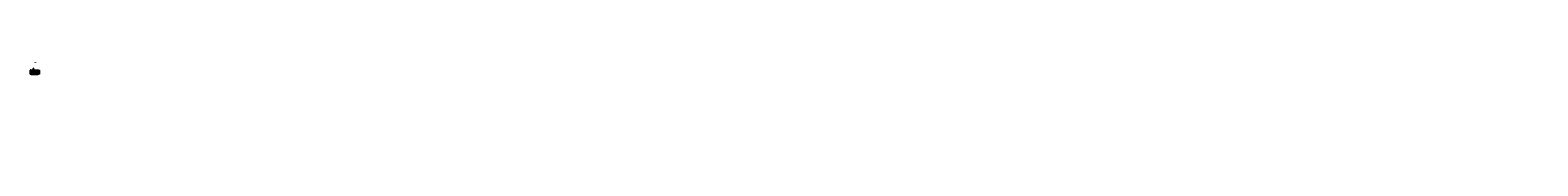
# Model space of a CAD drawing. Header units: millimetres. Extents: x 4548588 to 48274411, y -1179413 to 899457.
import ezdxf

# ---------------------------------------------------------------- set-up
doc = ezdxf.new("R2010")
doc.units = ezdxf.units.MM
doc.header["$LTSCALE"] = 20
doc.header["$MEASUREMENT"] = 0
doc.layers.add('GROUND_LVL', color=114, linetype='Continuous')
doc.layers.add('TEXT', color=7, linetype='Continuous')
doc.styles.add('ARIAL', font='arial.ttf')
doc.styles.add('ROMANS', font='arial.ttf')
doc.styles.get("Standard").update_dxf_attribs({"font": 'arial.ttf', "height": 700})
doc.styles.add('style1', font='arial.ttf')
doc.dimstyles.get("Standard").update_dxf_attribs({"dimscale": 0.507, "dimtxt": 700, "dimasz": 1700, "dimexe": 50, "dimexo": 25, "dimgap": 0.09, "dimtad": 0, "dimtoh": 1, "dimdec": 0, "dimzin": 0, "dimdsep": 46, "dimtxsty": 'Standard', "dimcen": 0.09, "dimclrd": 256, "dimclre": 256, "dimadec": 0, "dimazin": 0, "dimtfac": 1, "dimtdec": 0, "dimtix": 1, "dimtofl": 0, "dimtmove": 0, "dimatfit": 0, "dimfxl": 50, "dimtolj": 1, "dimtzin": 0, "dimlwd": -1, "dimlwe": -1, "dimarcsym": 0})

# ---------------------------------------------------------------- blocks, each defined once
blk = doc.blocks.new('*D32')
at = {"transparency": 16777216}
for p, q in [((4646355, 646295), (4646355, 647464)), ((4647217, 647438), (4647794, 647438)), ((4660493, 647438), (4659916, 647438)), ((4661355, 646432), (4661355, 647464))]:
    blk.add_line(p, q, dxfattribs=at)
for points in [[(4647217, 647582), (4647217, 647295), (4646355, 647438)], [(4660493, 647582), (4660493, 647295), (4661355, 647438)]]:
    blk.add_solid(points, dxfattribs=at)
at = {"layer": 'Defpoints', "color": 0, "transparency": 16777216}
for p in [(4646355, 646282), (4661355, 647438), (4661355, 646419)]:
    blk.add_point(p, dxfattribs=at)
at = {"color": 0, "transparency": 16777216, "insert": (4653855, 647438), "char_height": 700, "attachment_point": 5}
blk.add_mtext('\\A1;{\\H1.3571x;LEVELLED - 30.00M}', dxfattribs=at)
blk = doc.blocks.new('*D33')
at = {"transparency": 16777216}
for p, q in [((4665159, 629468), (4665159, 629481)), ((4666021, 629456), (4686445, 629456)), ((4730562, 629456), (4710138, 629456)), ((4731424, 629468), (4731424, 629481))]:
    blk.add_line(p, q, dxfattribs=at)
for points in [[(4666021, 629599), (4666021, 629312), (4665159, 629456)], [(4730562, 629599), (4730562, 629312), (4731424, 629456)]]:
    blk.add_solid(points, dxfattribs=at)
at = {"layer": 'Defpoints', "color": 0, "transparency": 16777216}
for p in [(4665159, 629456), (4731424, 629456), (4731424, 629456)]:
    blk.add_point(p, dxfattribs=at)
at = {"color": 0, "transparency": 16777216, "insert": (4698292, 629456), "char_height": 700, "attachment_point": 5}
blk.add_mtext('\\A1;{\\H1.7143x;LENGTH OF BRIDGE 144.00 M}', dxfattribs=at)
blk = doc.blocks.new('*D34')
at = {"transparency": 16777216}
for p, q in [((4575164, 625825), (4575164, 625838)), ((4576026, 625813), (4602274, 625813)), ((4660504, 625813), (4634257, 625813)), ((4661366, 625527), (4661366, 625838))]:
    blk.add_line(p, q, dxfattribs=at)
for points in [[(4576026, 625956), (4576026, 625669), (4575164, 625813)], [(4660504, 625956), (4660504, 625669), (4661366, 625813)]]:
    blk.add_solid(points, dxfattribs=at)
at = {"layer": 'Defpoints', "color": 0, "transparency": 16777216}
for p in [(4575164, 625813), (4661366, 625813), (4661366, 625515)]:
    blk.add_point(p, dxfattribs=at)
at = {"color": 0, "transparency": 16777216, "insert": (4618265, 625813), "char_height": 700, "attachment_point": 5}
blk.add_mtext('\\A1;{\\H1.7143x;LENGTH OF APPROACH ROAD 172.50 M}', dxfattribs=at)
blk = doc.blocks.new('*D35')
at = {"transparency": 16777216}
for p, q in [((4735202, 626707), (4735202, 625779)), ((4736064, 625805), (4751689, 625805)), ((4799297, 625805), (4783672, 625805)), ((4800159, 625817), (4800159, 625830))]:
    blk.add_line(p, q, dxfattribs=at)
for points in [[(4736064, 625948), (4736064, 625661), (4735202, 625805)], [(4799297, 625948), (4799297, 625661), (4800159, 625805)]]:
    blk.add_solid(points, dxfattribs=at)
at = {"layer": 'Defpoints', "color": 0, "transparency": 16777216}
for p in [(4735202, 626720), (4800159, 625805), (4800159, 625805)]:
    blk.add_point(p, dxfattribs=at)
at = {"color": 0, "transparency": 16777216, "insert": (4767680, 625805), "char_height": 700, "attachment_point": 5}
blk.add_mtext('\\A1;{\\H1.7143x;LENGTH OF APPROACH ROAD 128.50 M}', dxfattribs=at)
blk = doc.blocks.new('*D36')
at = {"transparency": 16777216}
for p, q in [((4735215, 646282), (4735215, 647451)), ((4736077, 647425), (4736654, 647425)), ((4749353, 647425), (4748776, 647425)), ((4750215, 646418), (4750215, 647451))]:
    blk.add_line(p, q, dxfattribs=at)
for points in [[(4736077, 647569), (4736077, 647282), (4735215, 647425)], [(4749353, 647569), (4749353, 647282), (4750215, 647425)]]:
    blk.add_solid(points, dxfattribs=at)
at = {"layer": 'Defpoints', "color": 0, "transparency": 16777216}
for p in [(4735215, 646269), (4750215, 647425), (4750215, 646406)]:
    blk.add_point(p, dxfattribs=at)
at = {"color": 0, "transparency": 16777216, "insert": (4742715, 647425), "char_height": 700, "attachment_point": 5}
blk.add_mtext('\\A1;{\\H1.3571x;LEVELLED - 30.00M}', dxfattribs=at)

msp = doc.modelspace()

# ---------------------------------------------------------------- linework, layer by layer
at = {"color": 0}
for p, q in [((4701560.8, 891561.6), (4701560.8, 899456.8)), ((4555302.7, 666852), (4548588.2, 666852)), ((4548588.2, 666852), (4548588.2, 551641.7)), ((4590396.2, 551641.7), (4548588.2, 551641.7)), ((4555302.7, 666852), (4807737.1, 666982.4)), ((4556861.6, 615655.6), (4595156.9, 615655.6)), ((4595156.9, 607975.6), (4556861.6, 607975.6)), ((4556861.6, 600295.6), (4595156.9, 600295.6)), ((4574995.4, 551633.7), (4774820, 551633.7)), ((4575153.4, 615655.6), (4575153.4, 647765.6)), ((4580154.3, 647335.6), (4575153.4, 647765.6)), ((4645172.1, 646035.6), (4575153.4, 647765.6)), ((4585155.2, 647005.6), (4580154.3, 647335.6)), ((4592403.5, 646574), (4585155.2, 647005.6)), ((4595156.9, 646525.6), (4592403.5, 646574)), ((4600157.4, 646215.6), (4595156.9, 646525.6)), ((4595156.9, 600295.6), (4805158.9, 600295.6)), ((4605157.9, 645885.6), (4600157.4, 646215.6)), ((4610158.4, 645635.6), (4605157.9, 645885.6)), ((4615158.9, 645545.6), (4610158.4, 645635.6)), ((4620158.9, 645305.6), (4615158.9, 645545.6)), ((4625158.9, 644885.6), (4620158.9, 645305.6)), ((4621847.3, 711960.8), (4632475.8, 702264.7)), ((4621847.3, 704342.6), (4632475.8, 694646.5)), ((4630158.9, 644545.6), (4625158.9, 644885.6)), ((4635158.9, 644415.6), (4630158.9, 644545.6)), ((4632475.8, 702264.7), (4665747.4, 722118.6)), ((4632475.8, 694646.5), (4665747.4, 714500.3)), ((4640158.9, 644115.6), (4635158.9, 644415.6)), ((4645158.9, 643765.6), (4640158.9, 644115.6)), ((4645158.9, 643765.6), (4645158.9, 643875.6)), ((4650158.9, 643635.6), (4645158.9, 643765.6)), ((4650399.2, 646035.6), (4645172.1, 646035.6)), ((4655158.9, 643505.6), (4650158.9, 643635.6)), ((4665158.9, 646035.6), (4650399.2, 646035.6)), ((4660158.9, 642880.6), (4655158.9, 643505.6)), ((4661408.9, 642721), (4660158.9, 642880.6)), ((4661408.9, 615655.6), (4661408.9, 646035.6)), ((4665158.9, 615655.6), (4665158.9, 646035.6)), ((4665158.9, 646035.6), (4741849.4, 645953)), ((4790220.7, 551641.7), (4712018.6, 551641.7)), ((4807737.1, 594312.4), (4729534.9, 594312.4)), ((4807737.1, 574944.3), (4729534.9, 574944.3)), ((4807737.1, 563991.1), (4729535, 563991.1)), ((4731424.4, 645964.3), (4731424.4, 615655.6)), ((4735158.9, 615655.6), (4735158.9, 645960.2)), ((4735158.9, 641961.1), (4740158.9, 642940.6)), ((4740158.9, 642940.6), (4745158.9, 643605.6)), ((4741849.4, 645953), (4750334.1, 645953)), ((4745158.9, 643605.6), (4750158.9, 643865.6)), ((4750158.9, 643865.6), (4755158.9, 644115.6)), ((4750334.1, 645953), (4800158.9, 647405.6)), ((4750457.3, 594312.4), (4750457.3, 551633.7)), ((4807737.1, 551633.7), (4750457.3, 551633.7)), ((4755158.9, 644115.6), (4760158.9, 644305.6)), ((4760158.9, 644305.6), (4765158.9, 644525.6)), ((4765158.9, 644525.6), (4770158.9, 644775.6)), ((4770158.9, 644775.6), (4775158.9, 645115.6)), ((4775158.9, 645115.6), (4780158.9, 645545.6)), ((4777646.8, 615655.6), (4805158.9, 615655.6)), ((4778923.6, 574944.3), (4778923.6, 594312.4)), ((4780158.9, 645545.6), (4785158.9, 646015.6)), ((4785158.9, 646015.6), (4790158.9, 646435.6)), ((4790158.9, 646435.6), (4795158.9, 646905.6)), ((4795158.9, 646905.6), (4800158.9, 647405.6)), ((4800158.9, 615655.6), (4800158.9, 647405.6)), ((4807737.1, 666982.4), (4807737.1, 551633.7))]:
    msp.add_line(p, q, dxfattribs=at)
at = {"ltscale": 800}
for p, q in [((4556861.6, 615655.6), (4556861.6, 600295.6)), ((4575153.4, 615655.6), (4575153.4, 600295.6)), ((4580154.3, 615655.6), (4580154.3, 600295.6)), ((4585155.2, 615655.6), (4585155.2, 600295.6)), ((4590156, 615655.6), (4590156, 600295.6)), ((4595156.9, 615655.6), (4595156.9, 600295.6)), ((4600157.4, 615655.6), (4600157.4, 600295.6)), ((4605157.9, 615655.6), (4605157.9, 600295.6)), ((4605157.9, 615655.6), (4605157.9, 600295.6)), ((4610158.4, 615655.6), (4610158.4, 600295.6)), ((4615158.9, 615655.6), (4615158.9, 600295.6)), ((4620158.9, 615655.6), (4620158.9, 600295.6)), ((4625158.9, 615655.6), (4625158.9, 600295.6)), ((4630158.9, 615655.6), (4630158.9, 600295.6)), ((4635158.9, 615655.6), (4635158.9, 600295.6)), ((4640158.9, 615655.6), (4640158.9, 600295.6)), ((4645158.9, 615655.6), (4645158.9, 600295.6)), ((4650158.9, 615655.6), (4650158.9, 600295.6)), ((4655158.9, 615655.6), (4655158.9, 600295.6)), ((4660158.9, 615655.6), (4660158.9, 600295.6)), ((4665158.9, 615655.6), (4665158.9, 600295.6)), ((4735158.9, 615655.6), (4735158.9, 600295.6)), ((4740158.9, 615655.6), (4740158.9, 600295.6)), ((4745158.9, 615655.6), (4745158.9, 600295.6)), ((4750158.9, 615655.6), (4750158.9, 600295.6)), ((4755158.9, 615655.6), (4755158.9, 600295.6)), ((4760158.9, 615655.6), (4760158.9, 600295.6)), ((4765158.9, 615655.6), (4765158.9, 600295.6)), ((4770158.9, 615655.6), (4770158.9, 600295.6)), ((4775158.9, 615655.6), (4775158.9, 600295.6)), ((4775158.9, 615655.6), (4775158.9, 600295.6)), ((4780158.9, 615655.6), (4780158.9, 600295.6)), ((4785158.9, 615655.6), (4785158.9, 600295.6)), ((4790158.9, 615655.6), (4790158.9, 600295.6)), ((4795158.9, 615655.6), (4795158.9, 600295.6)), ((4800158.9, 615655.6), (4800158.9, 600295.6)), ((4805158.9, 615655.6), (4805158.9, 600295.6))]:
    msp.add_line(p, q, dxfattribs=at)
for p, q in [((4777646.8, 615655.6), (4595156.9, 615655.6)), ((4805158.9, 607975.6), (4595156.9, 607975.6)), ((4729534.9, 594312.4), (4729535, 551633.7))]:
    msp.add_line(p, q)
at = {"layer": 'GROUND_LVL', "color": 0}
for p, q in [((4607363.7, 645679.5), (4605121.1, 643830.5)), ((4607833.5, 645580.6), (4605710.8, 643830.5)), ((4605997.8, 645813.6), (4608403.1, 643830.5)), ((4608360.3, 645632.5), (4606174.7, 643830.5)), ((4606632, 645758.5), (4608970.5, 643830.5)), ((4608958.7, 645695.6), (4606696.5, 643830.5)), ((4607232.5, 645693.7), (4609492.3, 643830.5)), ((4609493.7, 645668.8), (4607263.9, 643830.5)), ((4607620.6, 645756.1), (4609956.2, 643830.5)), ((4608240.2, 645731.5), (4610546, 643830.5)), ((4635514.9, 644458.6), (4633272.2, 642609.6)), ((4635984.6, 644359.7), (4633862, 642609.6)), ((4636511.5, 644411.6), (4634325.8, 642609.6)), ((4634337.9, 644437), (4636554.2, 642609.6)), ((4636910.7, 644310.5), (4634847.7, 642609.6)), ((4634923.7, 644421.7), (4637121.6, 642609.6)), ((4635383.6, 644472.8), (4637643.5, 642609.6)), ((4637439.6, 644278.8), (4635415.1, 642609.6)), ((4635976.3, 644366.6), (4638107.3, 642609.6)), ((4636511.5, 644411.6), (4638697.1, 642609.6)), ((4745573.4, 643495), (4743330.7, 641646)), ((4746043.2, 643396.1), (4743920.5, 641646)), ((4744364.2, 643499.9), (4746612.8, 641646)), ((4746570, 643448), (4744384.4, 641646)), ((4744841.7, 643574.1), (4747180.2, 641646)), ((4747427.7, 643724.9), (4744906.2, 641646)), ((4745442.2, 643509.2), (4747702, 641646)), ((4748071.6, 643788), (4745473.6, 641646)), ((4745830.2, 643571.7), (4748165.9, 641646)), ((4746361, 643620.4), (4748755.6, 641646)), ((4777046.8, 645223.9), (4774804.2, 643374.9)), ((4777516.6, 645125), (4775393.9, 643374.9)), ((4778043.4, 645176.9), (4775857.8, 643374.9)), ((4775897.8, 645179.2), (4778086.2, 643374.9)), ((4778901.1, 645453.8), (4776379.6, 643374.9)), ((4776411.6, 645223.3), (4778653.6, 643374.9)), ((4776915.6, 645238.1), (4779175.4, 643374.9)), ((4779545, 645516.9), (4776947, 643374.9)), ((4777303.7, 645300.5), (4779639.3, 643374.9)), ((4777834.4, 645349.2), (4780229.1, 643374.9))]:
    msp.add_line(p, q, dxfattribs=at)

# ---------------------------------------------------------------- texts
at = {"insert": (4558047.5, 617641.8), "char_height": 1280, "width": 27485.867, "attachment_point": 1, "style": 'style1'}
msp.add_mtext('DATUM 70.000', dxfattribs=at)
at = {"attachment_point": 1}
for s, insert, char_height, width in [('{\\fVerdana|b0|i0|c0|p34;CHAINAGE}', (4558593.3, 605162.1), 1280, 6810.169), ('{\\fVerdana|b0|i0|c0|p34;GROUND LEVEL}', (4559816.4, 613494.3), 1280, 585.082), ('<<<<< JAMDEI SIDE', (4575393.7, 657204.7), 2000, 51018.249), ('\\pi17448;{\\fArial|b1|i0|c0|p34;\\LL- SECTION OF APPROACH ROAD}', (4651375.2, 597165.7), 2500, 92274.652), ('POTKA  SIDE >>>>>', (4775085.3, 659545.2), 2000, 36433.37)]:
    msp.add_mtext(s, dxfattribs=dict(at, insert=insert, char_height=char_height, width=width))
at = {"char_height": 1280, "attachment_point": 7, "rotation": 90, "style": 'style1'}
for s, insert, width in [(' 180.00', (4576614.2, 601600.9), 33693.405), ('102.110', (4576776.7, 609214), 15687.061), (' 170.00', (4581660.2, 601600.9), 33693.405), ('101.680', (4581822.7, 609214), 15687.061), (' 160.00', (4586653, 601600.9), 33693.405), ('101.460', (4586815.5, 609214), 15687.061), (' 150.00', (4591852.8, 601600.9), 33693.405), ('101.210', (4592015.3, 609214), 15687.061), (' 140.00', (4596738.8, 601297.2), 33693.405), ('101.000', (4596901.3, 608910.3), 15687.061), (' 130.00', (4601751.3, 600898.8), 33693.405), ('100.890', (4601913.7, 608511.9), 15687.061), (' 120.00', (4606820.7, 601240.4), 33693.405), ('100.640', (4606983.2, 608853.5), 15687.061), (' 110.00', (4612004.2, 601183.5), 33693.405), ('100.560', (4612166.7, 608796.6), 15687.061), (' 100.00', (4617016.7, 601354.1), 33693.405), ('100.450', (4617179.2, 608967.2), 15687.061), ('100.350', (4621947, 608783.6), 15687.061), (' 90.00', (4622016.7, 601354.1), 33693.405), ('100.130', (4626947, 608783.6), 15687.061), (' 80.00', (4627016.7, 601354.1), 33693.405), ('99.880', (4631947, 608783.6), 15687.061), (' 70.00', (4632016.7, 601354.1), 33693.405), ('99.420', (4636947, 608783.6), 15687.061), (' 60.00', (4637016.7, 601354.1), 33693.405), ('98.970', (4641947, 608783.6), 15687.061), (' 50.00', (4642016.7, 601354.1), 33693.405), ('98.460', (4646947, 608783.6), 15687.061), (' 40.00', (4647016.7, 601354.1), 33693.405), ('97.980', (4651947, 608783.6), 15687.061), (' 30.00', (4652016.7, 601354.1), 33693.405), ('97.850', (4656947, 608783.6), 15687.061), (' 20.00', (4657016.7, 601354.1), 33693.405), ('97.225', (4659097.9, 608657.2), 15687.061), (' 10.00', (4659167.6, 601227.6), 33693.405), ('97.110', (4661947, 608783.6), 15687.061), (' 7.50', (4662016.7, 601354.1), 33693.405), ('96.805', (4666898.5, 608783.6), 15687.061), ('  00.00', (4667016.7, 601354.1), 33693.405), ('96.805', (4734171, 608525.6), 15687.061), (' 151.50', (4734220.9, 601747.5), 33693.405), ('96.805', (4736947, 608783.6), 15687.061), (' 151.50', (4737016.7, 601354.1), 33693.405), ('97.285', (4741947, 608783.6), 15687.061), (' 160.00', (4742016.7, 601354.1), 33693.405), ('97.950', (4746947, 608783.6), 15687.061), (' 170.00', (4747016.7, 601354.1), 33693.405), (' 180.00', (4752016.7, 601354.1), 33693.405), ('98.210', (4752105.8, 608783.6), 15687.061), (' 190.00', (4757016.7, 601354.1), 33693.405), ('98.460', (4757105.8, 608783.6), 15687.061), (' 200.00', (4762016.7, 601354.1), 33693.405), ('98.650', (4762105.8, 608783.6), 15687.061), (' 210.00', (4767016.7, 601354.1), 33693.405), ('98.770', (4767105.8, 608783.6), 15687.061), (' 220.00', (4772016.7, 601354.1), 33693.405), ('100.000', (4772105.8, 608783.6), 15687.061), ('100.110', (4777024.4, 608783.6), 15687.061), (' 230.00', (4777168.5, 601143.9), 33693.405), ('100.350', (4782024.4, 608783.6), 15687.061), (' 240.00', (4782168.5, 601143.9), 33693.405), ('100.560', (4787024.4, 608783.6), 15687.061), (' 250.00', (4787168.5, 601143.9), 33693.405), ('100.840', (4792024.4, 608783.6), 15687.061), (' 260.00', (4792168.5, 601143.9), 33693.405), ('101.250', (4797024.4, 608783.6), 15687.061), (' 270.00', (4797168.5, 601143.9), 33693.405), ('101.750', (4802024.4, 608783.6), 15687.061), (' 280.00', (4802168.5, 601143.9), 33693.405)]:
    msp.add_mtext(s, dxfattribs=dict(at, insert=insert, width=width))
at = {"color": 0, "char_height": 1200, "attachment_point": 1}
for s, insert, rotation in [('GRADIENT 1 IN 80.92', (4605285.8, 649354.8), 358.03896736), ('GRADIENT 1 IN  34.61', (4773423.4, 648890.3), 4.21890697)]:
    msp.add_mtext(s, dxfattribs=dict(at, insert=insert, rotation=rotation))
at = {"attachment_point": 1, "rotation": 90}
for s, insert, char_height, width in [(' ABUTMENT A1 - 6.50M', (4662422.9, 616309.3), 1500, 22817.034), (' ABUTMENT A2 - 6.50M', (4732476.9, 616978.1), 1500, 22817.034), (' 620.00    86.110', (5761734.8, -1179966.8), 1450, 16709.166)]:
    msp.add_mtext(s, dxfattribs=dict(at, insert=insert, char_height=char_height, width=width))
at = {"color": 0, "style": 'ARIAL'}
for s, insert, char_height, width, attachment_point in [('SUBMITTED BY :', (4730918.7, 579027.6), 1687.5, 18800.607, 1), ('SUB ENGINEER', (4731024.5, 555052.2), 1687.5, 21396.922, 1), ('  L-SECTION OF APPROACH ROAD  ACROSS REHAND RIVER {\\fArial|b1|i0|c0|p34;BRIDGE ON JAMDEI-POTKA\\P ROAD}', (4779454.2, 562002.7), 1800, 61128.983, 2), ('OFFICE OF THE  EXECUTIVE ENGINEER\\PP.W.D. BRIDGE CONSTRUCTION \\PDIVISION - AMBIKAPUR', (4778028.6, 573489.1), 1800, 48606.95, 2), ('S.D.O.', (4759930.2, 578897.1), 1912.5, 6338.841, 1), ('E. E.', (4790399.7, 578994.9), 1912.5, 6752.816, 1)]:
    msp.add_mtext(s, dxfattribs=dict(at, insert=insert, char_height=char_height, width=width, attachment_point=attachment_point))
at = {"layer": 'TEXT', "color": 0, "style": 'ROMANS'}
msp.add_text('FORMATION LEVEL RL-100.380 M', height=1133.322, dxfattribs=at).set_placement((4692146.6, 647890.3))

# ---------------------------------------------------------------- dimensions: what is measured, and where the dimension line sits
at = {"color": 0}
for base, p1, p2, text, override, picture, middle in [((4661366.3, 625812.6), (4575164.2, 625812.6), (4661366.3, 625514.6), '{\\H1.7143x;LENGTH OF APPROACH ROAD 172.50 M}', {"dimtxt": 7000, "dimfxl": 300}, '*D34', (4618265.3, 625812.6)), ((4661355.2, 647438.3), (4646355.2, 646282.3), (4661355.2, 646418.8), '{\\H1.3571x;LEVELLED - 30.00M}', {"dimfxl": 300}, '*D32', (4653855.2, 647438.3)), ((4731424.4, 629455.6), (4665158.9, 629455.6), (4731424.4, 629455.6), '{\\H1.7143x;LENGTH OF BRIDGE 144.00 M}', {"dimtxt": 7000, "dimfxl": 300}, '*D33', (4698291.6, 629455.6)), ((4800158.9, 625804.5), (4735201.8, 626719.7), (4800158.9, 625804.5), '{\\H1.7143x;LENGTH OF APPROACH ROAD 128.50 M}', {"dimtxt": 7000, "dimfxl": 300}, '*D35', (4767680.4, 625804.5)), ((4750215, 647425.2), (4735215, 646269.2), (4750215, 646405.7), '{\\H1.3571x;LEVELLED - 30.00M}', {"dimfxl": 300}, '*D36', (4742715, 647425.2))]:
    dim = msp.add_linear_dim(base=base, p1=p1, p2=p2, text=text, dimstyle='Standard', override=override, dxfattribs=at)
    dim.commit()
    dim.dimension.update_dxf_attribs({"geometry": picture, "text_midpoint": middle})

doc.saveas('drawing.dxf')
